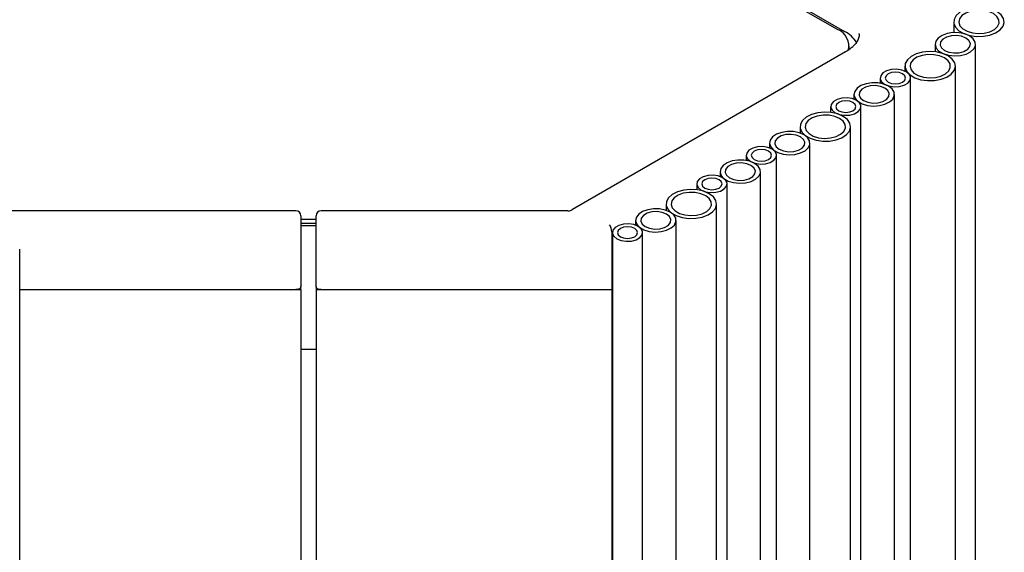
# Model space of a CAD drawing. Header units: millimetres. Extents: x -7035 to 2595, y 73 to 4643.
# Tile 35 of 36: x -1294 to -1099, y 3719 to 3824. Entities that reach past the tile are written whole.
import ezdxf

# ---------------------------------------------------------------- set-up
doc = ezdxf.new("R2010")
doc.units = ezdxf.units.MM
doc.header["$LTSCALE"] = 15

msp = doc.modelspace()

# ---------------------------------------------------------------- linework, layer by layer
for p, q in [((-1131.9, 3822.03), (-1435.85, 3997.5)), ((-1434.44, 3997.09), (-1130.49, 3821.63)), ((-1108.87, 3823.52), (-1108.87, 3821.4)), ((-1127.56, 3821.07), (-1127.56, 3821.19)), ((-1129.56, 3817.95), (-1129.56, 3818.77)), ((-1112.58, 3819.09), (-1112.58, 3817.59)), ((-1104.58, 2618.78), (-1104.58, 3819.09)), ((-1130.28, 3817.57), (-1184.34, 3786.36)), ((-1118.54, 3814.76), (-1118.54, 3813.76)), ((-1108.54, 2614.44), (-1108.54, 3814.76)), ((-1123.43, 3812.41), (-1123.43, 3811.38)), ((-1117.43, 2612.1), (-1117.43, 3812.41)), ((-1128.62, 3809.18), (-1128.62, 3808.22)), ((-1120.62, 2608.86), (-1120.62, 3809.18)), ((-1133.23, 3806.76), (-1133.23, 3805.6)), ((-1127.23, 2606.44), (-1127.23, 3806.76)), ((-1139.29, 3802.78), (-1139.29, 3801.52)), ((-1129.29, 2602.46), (-1129.29, 3802.78)), ((-1145.32, 3799.54), (-1145.32, 3798.58)), ((-1137.32, 2599.22), (-1137.32, 3799.54)), ((-1149.93, 3797.12), (-1149.93, 3796.08)), ((-1143.93, 2596.8), (-1143.93, 3797.12)), ((-1155.12, 3793.88), (-1155.12, 3792.92)), ((-1147.12, 2593.56), (-1147.12, 3793.88)), ((-1159.73, 3791.46), (-1159.73, 3790.3)), ((-1153.73, 2591.14), (-1153.73, 3791.46)), ((-1239.05, 3786.15), (-1304.42, 3786.15)), ((-1239.05, 3786.15), (-1239.05, 3786.15)), ((-1185.25, 3786.15), (-1234.05, 3786.15)), ((-1234.05, 3786.15), (-1234.05, 3786.15)), ((-1185.25, 3786.15), (-1185.25, 3786.15)), ((-1165.79, 3787.48), (-1165.79, 3786.23)), ((-1155.79, 2587.17), (-1155.79, 3787.48)), ((-1238.05, 3785.15), (-1238.05, 3784.68)), ((-1238.05, 3784.68), (-1238.05, 3782.55)), ((-1238.05, 3784.47), (-1235.05, 3784.47)), ((-1238.05, 3783.65), (-1235.05, 3783.65)), ((-1235.05, 3784.68), (-1235.05, 3785.15)), ((-1235.05, 3782.55), (-1235.05, 3784.68)), ((-1171.82, 3784.24), (-1171.82, 3783.28)), ((-1163.82, 2583.92), (-1163.82, 3784.24)), ((-1238.05, 3783.24), (-1235.05, 3783.24)), ((-1238.05, 3782.55), (-1238.05, 3771.12)), ((-1235.05, 3771.12), (-1235.05, 3782.55)), ((-1176.55, 3781.97), (-1176.55, 3770.54)), ((-1176.43, 3781.82), (-1176.43, 2581.5)), ((-1170.43, 2581.5), (-1170.43, 3781.82)), ((-1293.69, 2578.23), (-1293.69, 3778.54)), ((-1293.69, 3770.54), (-1238.05, 3770.54)), ((-1293.69, 3770.54), (-1239.05, 3770.54)), ((-1238.05, 3770.54), (-1238.05, 3771.12)), ((-1238.05, 3770.54), (-1238.05, 2582.47)), ((-1235.05, 3771.12), (-1235.05, 3770.54)), ((-1235.05, 3770.54), (-1176.55, 3770.54)), ((-1235.05, 3770.54), (-1235.05, 2582.47)), ((-1234.05, 3770.54), (-1176.55, 3770.54)), ((-1176.55, 3770.54), (-1176.43, 3770.61)), ((-1176.55, 3770.54), (-1176.55, 2582.47)), ((-1238.05, 3758.74), (-1235.05, 3758.74))]:
    msp.add_line(p, q)
at = {"flags": 128}
for points in [[(-1100.33, 3825.56), (-1101.42, 3826.04), (-1102.68, 3826.33), (-1104.04, 3826.41), (-1105.38, 3826.27), (-1106.61, 3825.93), (-1107.64, 3825.42), (-1108.38, 3824.76), (-1108.79, 3824.01), (-1108.84, 3823.23), (-1108.52, 3822.46), (-1107.85, 3821.78), (-1106.89, 3821.22), (-1105.7, 3820.84), (-1104.38, 3820.65), (-1103.02, 3820.68), (-1101.72, 3820.91), (-1100.58, 3821.35), (-1099.69, 3821.94), (-1099.1, 3822.65), (-1098.87, 3823.42), (-1099.01, 3824.2), (-1099.51, 3824.94), (-1100.33, 3825.56)], [(-1101.04, 3825.15), (-1102, 3825.56), (-1103.12, 3825.79), (-1104.31, 3825.82), (-1105.47, 3825.64), (-1106.48, 3825.27), (-1107.25, 3824.75), (-1107.73, 3824.12), (-1107.86, 3823.43), (-1107.64, 3822.76), (-1107.09, 3822.15), (-1106.24, 3821.66), (-1105.19, 3821.34), (-1104.02, 3821.21), (-1102.83, 3821.29), (-1101.74, 3821.57), (-1100.84, 3822.01), (-1100.2, 3822.6), (-1099.89, 3823.26), (-1099.94, 3823.95), (-1100.33, 3824.6), (-1101.04, 3825.15)], [(-1105.75, 3820.73), (-1106.71, 3821.14), (-1107.83, 3821.36), (-1109.03, 3821.39), (-1110.18, 3821.21), (-1111.19, 3820.84), (-1111.96, 3820.32), (-1112.44, 3819.69), (-1112.57, 3819.01), (-1112.35, 3818.33), (-1111.8, 3817.72), (-1110.95, 3817.24), (-1109.9, 3816.91), (-1108.73, 3816.79), (-1107.54, 3816.86), (-1106.45, 3817.14), (-1105.55, 3817.59), (-1104.91, 3818.17), (-1104.6, 3818.84), (-1104.65, 3819.52), (-1105.04, 3820.17), (-1105.75, 3820.73)], [(-1106.46, 3820.32), (-1107.31, 3820.66), (-1108.32, 3820.82), (-1109.35, 3820.77), (-1110.3, 3820.51), (-1111.03, 3820.09), (-1111.48, 3819.54), (-1111.57, 3818.94), (-1111.3, 3818.36), (-1110.7, 3817.87), (-1109.85, 3817.52), (-1108.84, 3817.37), (-1107.8, 3817.42), (-1106.86, 3817.68), (-1106.12, 3818.1), (-1105.68, 3818.65), (-1105.59, 3819.24), (-1105.86, 3819.83), (-1106.46, 3820.32)], [(-1110, 3816.8), (-1111.09, 3817.27), (-1112.35, 3817.56), (-1113.71, 3817.64), (-1115.05, 3817.51), (-1116.28, 3817.17), (-1117.31, 3816.66), (-1118.05, 3816), (-1118.46, 3815.25), (-1118.51, 3814.46), (-1118.19, 3813.7), (-1117.52, 3813.01), (-1116.56, 3812.46), (-1115.37, 3812.07), (-1114.05, 3811.89), (-1112.69, 3811.91), (-1111.39, 3812.15), (-1110.25, 3812.58), (-1109.36, 3813.18), (-1108.77, 3813.89), (-1108.54, 3814.66), (-1108.68, 3815.44), (-1109.18, 3816.17), (-1110, 3816.8)], [(-1110.71, 3816.39), (-1111.67, 3816.8), (-1112.79, 3817.03), (-1113.99, 3817.05), (-1115.14, 3816.87), (-1116.15, 3816.51), (-1116.92, 3815.99), (-1117.4, 3815.36), (-1117.53, 3814.67), (-1117.31, 3814), (-1116.76, 3813.39), (-1115.91, 3812.9), (-1114.86, 3812.58), (-1113.69, 3812.45), (-1112.5, 3812.53), (-1111.41, 3812.8), (-1110.51, 3813.25), (-1109.87, 3813.84), (-1109.56, 3814.5), (-1109.61, 3815.19), (-1110, 3815.84), (-1110.71, 3816.39)], [(-1118.31, 3813.64), (-1119.16, 3813.98), (-1120.17, 3814.14), (-1121.21, 3814.09), (-1122.15, 3813.83), (-1122.89, 3813.41), (-1123.33, 3812.86), (-1123.42, 3812.26), (-1123.15, 3811.68), (-1122.55, 3811.19), (-1121.7, 3810.84), (-1120.69, 3810.69), (-1119.65, 3810.74), (-1118.71, 3810.99), (-1117.97, 3811.42), (-1117.53, 3811.96), (-1117.44, 3812.56), (-1117.71, 3813.14), (-1118.31, 3813.64)], [(-1119.01, 3813.23), (-1119.66, 3813.48), (-1120.43, 3813.57), (-1121.19, 3813.48), (-1121.84, 3813.23), (-1122.28, 3812.85), (-1122.43, 3812.41), (-1122.28, 3811.97), (-1121.84, 3811.6), (-1121.19, 3811.35), (-1120.43, 3811.26), (-1119.66, 3811.35), (-1119.01, 3811.6), (-1118.58, 3811.97), (-1118.43, 3812.41), (-1118.58, 3812.85), (-1119.01, 3813.23)], [(-1121.79, 3810.81), (-1122.75, 3811.22), (-1123.88, 3811.45), (-1125.07, 3811.47), (-1126.22, 3811.29), (-1127.23, 3810.93), (-1128.01, 3810.41), (-1128.48, 3809.77), (-1128.62, 3809.09), (-1128.4, 3808.41), (-1127.84, 3807.81), (-1127, 3807.32), (-1125.94, 3807), (-1124.77, 3806.87), (-1123.59, 3806.95), (-1122.49, 3807.22), (-1121.59, 3807.67), (-1120.95, 3808.25), (-1120.65, 3808.92), (-1120.69, 3809.61), (-1121.08, 3810.26), (-1121.79, 3810.81)], [(-1122.5, 3810.4), (-1123.35, 3810.75), (-1124.36, 3810.9), (-1125.4, 3810.85), (-1126.34, 3810.6), (-1127.08, 3810.17), (-1127.52, 3809.62), (-1127.61, 3809.03), (-1127.34, 3808.44), (-1126.74, 3807.95), (-1125.89, 3807.61), (-1124.88, 3807.45), (-1123.84, 3807.5), (-1122.9, 3807.76), (-1122.16, 3808.18), (-1121.72, 3808.73), (-1121.63, 3809.33), (-1121.9, 3809.91), (-1122.5, 3810.4)], [(-1128.11, 3807.98), (-1128.96, 3808.33), (-1129.97, 3808.48), (-1131, 3808.43), (-1131.95, 3808.18), (-1132.68, 3807.75), (-1133.12, 3807.2), (-1133.22, 3806.61), (-1132.95, 3806.02), (-1132.35, 3805.53), (-1131.49, 3805.19), (-1130.49, 3805.03), (-1129.45, 3805.08), (-1128.51, 3805.34), (-1127.77, 3805.76), (-1127.33, 3806.31), (-1127.24, 3806.91), (-1127.51, 3807.49), (-1128.11, 3807.98)], [(-1128.81, 3807.57), (-1129.46, 3807.82), (-1130.23, 3807.91), (-1130.99, 3807.82), (-1131.64, 3807.57), (-1132.07, 3807.2), (-1132.23, 3806.76), (-1132.07, 3806.31), (-1131.64, 3805.94), (-1130.99, 3805.69), (-1130.23, 3805.6), (-1129.46, 3805.69), (-1128.81, 3805.94), (-1128.38, 3806.31), (-1128.23, 3806.76), (-1128.38, 3807.2), (-1128.81, 3807.57)], [(-1130.75, 3804.82), (-1131.84, 3805.29), (-1133.11, 3805.58), (-1134.46, 3805.66), (-1135.8, 3805.53), (-1137.03, 3805.19), (-1138.06, 3804.68), (-1138.81, 3804.02), (-1139.22, 3803.27), (-1139.26, 3802.48), (-1138.94, 3801.72), (-1138.27, 3801.03), (-1137.31, 3800.48), (-1136.12, 3800.09), (-1134.8, 3799.91), (-1133.44, 3799.93), (-1132.14, 3800.17), (-1131, 3800.6), (-1130.11, 3801.2), (-1129.52, 3801.91), (-1129.29, 3802.68), (-1129.43, 3803.46), (-1129.93, 3804.19), (-1130.75, 3804.82)], [(-1131.46, 3804.41), (-1132.42, 3804.82), (-1133.55, 3805.05), (-1134.74, 3805.07), (-1135.89, 3804.89), (-1136.9, 3804.53), (-1137.68, 3804.01), (-1138.15, 3803.38), (-1138.29, 3802.69), (-1138.07, 3802.02), (-1137.51, 3801.41), (-1136.67, 3800.92), (-1135.61, 3800.6), (-1134.44, 3800.47), (-1133.25, 3800.55), (-1132.16, 3800.82), (-1131.26, 3801.27), (-1130.62, 3801.85), (-1130.32, 3802.52), (-1130.36, 3803.21), (-1130.75, 3803.86), (-1131.46, 3804.41)], [(-1138.49, 3801.17), (-1139.45, 3801.58), (-1140.58, 3801.8), (-1141.77, 3801.83), (-1142.92, 3801.65), (-1143.93, 3801.29), (-1144.71, 3800.76), (-1145.19, 3800.13), (-1145.32, 3799.45), (-1145.1, 3798.77), (-1144.54, 3798.16), (-1143.7, 3797.68), (-1142.64, 3797.36), (-1141.47, 3797.23), (-1140.29, 3797.3), (-1139.19, 3797.58), (-1138.29, 3798.03), (-1137.66, 3798.61), (-1137.35, 3799.28), (-1137.39, 3799.96), (-1137.79, 3800.61), (-1138.49, 3801.17)], [(-1139.2, 3800.76), (-1140.05, 3801.11), (-1141.06, 3801.26), (-1142.1, 3801.21), (-1143.04, 3800.95), (-1143.78, 3800.53), (-1144.22, 3799.98), (-1144.31, 3799.38), (-1144.04, 3798.8), (-1143.44, 3798.31), (-1142.59, 3797.97), (-1141.58, 3797.81), (-1140.55, 3797.86), (-1139.6, 3798.12), (-1138.86, 3798.54), (-1138.42, 3799.09), (-1138.33, 3799.69), (-1138.6, 3800.27), (-1139.2, 3800.76)], [(-1144.81, 3798.34), (-1145.66, 3798.69), (-1146.67, 3798.84), (-1147.7, 3798.79), (-1148.65, 3798.53), (-1149.39, 3798.11), (-1149.83, 3797.56), (-1149.92, 3796.96), (-1149.65, 3796.38), (-1149.05, 3795.89), (-1148.2, 3795.55), (-1147.19, 3795.39), (-1146.15, 3795.44), (-1145.21, 3795.7), (-1144.47, 3796.12), (-1144.03, 3796.67), (-1143.94, 3797.27), (-1144.21, 3797.85), (-1144.81, 3798.34)], [(-1145.51, 3797.93), (-1146.16, 3798.18), (-1146.93, 3798.27), (-1147.69, 3798.18), (-1148.34, 3797.93), (-1148.78, 3797.56), (-1148.93, 3797.12), (-1148.78, 3796.67), (-1148.34, 3796.3), (-1147.69, 3796.05), (-1146.93, 3795.96), (-1146.16, 3796.05), (-1145.51, 3796.3), (-1145.08, 3796.67), (-1144.93, 3797.12), (-1145.08, 3797.56), (-1145.51, 3797.93)], [(-1148.29, 3795.51), (-1149.25, 3795.92), (-1150.38, 3796.15), (-1151.57, 3796.17), (-1152.72, 3796), (-1153.73, 3795.63), (-1154.51, 3795.11), (-1154.98, 3794.48), (-1155.12, 3793.79), (-1154.9, 3793.12), (-1154.34, 3792.51), (-1153.49, 3792.02), (-1152.44, 3791.7), (-1151.27, 3791.57), (-1150.08, 3791.65), (-1148.99, 3791.92), (-1148.09, 3792.37), (-1147.45, 3792.96), (-1147.14, 3793.62), (-1147.19, 3794.31), (-1147.58, 3794.96), (-1148.29, 3795.51)], [(-1149, 3795.1), (-1149.85, 3795.45), (-1150.86, 3795.6), (-1151.9, 3795.55), (-1152.84, 3795.3), (-1153.58, 3794.87), (-1154.02, 3794.33), (-1154.11, 3793.73), (-1153.84, 3793.15), (-1153.24, 3792.65), (-1152.39, 3792.31), (-1151.38, 3792.15), (-1150.34, 3792.21), (-1149.4, 3792.46), (-1148.66, 3792.89), (-1148.22, 3793.43), (-1148.13, 3794.03), (-1148.4, 3794.61), (-1149, 3795.1)], [(-1154.6, 3792.68), (-1155.46, 3793.03), (-1156.46, 3793.18), (-1157.5, 3793.13), (-1158.45, 3792.88), (-1159.18, 3792.45), (-1159.62, 3791.91), (-1159.71, 3791.31), (-1159.44, 3790.73), (-1158.85, 3790.23), (-1157.99, 3789.89), (-1156.99, 3789.73), (-1155.95, 3789.79), (-1155.01, 3790.04), (-1154.27, 3790.47), (-1153.83, 3791.01), (-1153.74, 3791.61), (-1154.01, 3792.19), (-1154.6, 3792.68)], [(-1155.31, 3792.28), (-1155.96, 3792.53), (-1156.73, 3792.61), (-1157.49, 3792.53), (-1158.14, 3792.28), (-1158.57, 3791.9), (-1158.73, 3791.46), (-1158.57, 3791.02), (-1158.14, 3790.64), (-1157.49, 3790.39), (-1156.73, 3790.3), (-1155.96, 3790.39), (-1155.31, 3790.64), (-1154.88, 3791.02), (-1154.73, 3791.46), (-1154.88, 3791.9), (-1155.31, 3792.28)], [(-1157.25, 3789.52), (-1158.34, 3790), (-1159.6, 3790.29), (-1160.96, 3790.37), (-1162.3, 3790.23), (-1163.53, 3789.89), (-1164.56, 3789.38), (-1165.3, 3788.72), (-1165.72, 3787.97), (-1165.76, 3787.19), (-1165.44, 3786.42), (-1164.77, 3785.74), (-1163.81, 3785.18), (-1162.62, 3784.8), (-1161.3, 3784.61), (-1159.94, 3784.64), (-1158.64, 3784.87), (-1157.5, 3785.31), (-1156.61, 3785.9), (-1156.02, 3786.61), (-1155.79, 3787.38), (-1155.93, 3788.16), (-1156.43, 3788.9), (-1157.25, 3789.52)], [(-1157.96, 3789.11), (-1158.92, 3789.52), (-1160.05, 3789.75), (-1161.24, 3789.78), (-1162.39, 3789.6), (-1163.4, 3789.23), (-1164.18, 3788.71), (-1164.65, 3788.08), (-1164.79, 3787.39), (-1164.56, 3786.72), (-1164.01, 3786.11), (-1163.16, 3785.62), (-1162.11, 3785.3), (-1160.94, 3785.17), (-1159.75, 3785.25), (-1158.66, 3785.53), (-1157.76, 3785.97), (-1157.12, 3786.56), (-1156.81, 3787.22), (-1156.86, 3787.91), (-1157.25, 3788.56), (-1157.96, 3789.11)], [(-1184.5, 3786.25), (-1184.55, 3786.24), (-1184.57, 3786.23)], [(-1164.99, 3785.87), (-1165.95, 3786.28), (-1167.08, 3786.51), (-1168.27, 3786.53), (-1169.42, 3786.35), (-1170.43, 3785.99), (-1171.21, 3785.47), (-1171.68, 3784.84), (-1171.82, 3784.15), (-1171.6, 3783.48), (-1171.04, 3782.87), (-1170.2, 3782.38), (-1169.14, 3782.06), (-1167.97, 3781.93), (-1166.79, 3782.01), (-1165.69, 3782.28), (-1164.79, 3782.73), (-1164.15, 3783.31), (-1163.85, 3783.98), (-1163.89, 3784.67), (-1164.28, 3785.32), (-1164.99, 3785.87)], [(-1165.7, 3785.46), (-1166.55, 3785.81), (-1167.56, 3785.96), (-1168.6, 3785.91), (-1169.54, 3785.66), (-1170.28, 3785.23), (-1170.72, 3784.69), (-1170.81, 3784.09), (-1170.54, 3783.51), (-1169.94, 3783.01), (-1169.09, 3782.67), (-1168.08, 3782.51), (-1167.04, 3782.57), (-1166.1, 3782.82), (-1165.36, 3783.24), (-1164.92, 3783.79), (-1164.83, 3784.39), (-1165.1, 3784.97), (-1165.7, 3785.46)], [(-1171.31, 3783.04), (-1172.16, 3783.39), (-1173.17, 3783.54), (-1174.2, 3783.49), (-1175.15, 3783.24), (-1175.88, 3782.81), (-1176.32, 3782.27), (-1176.42, 3781.67), (-1176.15, 3781.09), (-1175.55, 3780.59), (-1174.69, 3780.25), (-1173.69, 3780.09), (-1172.65, 3780.15), (-1171.71, 3780.4), (-1170.97, 3780.82), (-1170.53, 3781.37), (-1170.44, 3781.97), (-1170.71, 3782.55), (-1171.31, 3783.04)], [(-1172.01, 3782.63), (-1172.66, 3782.88), (-1173.43, 3782.97), (-1174.19, 3782.88), (-1174.84, 3782.63), (-1175.27, 3782.26), (-1175.43, 3781.82), (-1175.27, 3781.38), (-1174.84, 3781), (-1174.19, 3780.75), (-1173.43, 3780.66), (-1172.66, 3780.75), (-1172.01, 3781), (-1171.58, 3781.38), (-1171.43, 3781.82), (-1171.58, 3782.26), (-1172.01, 3782.63)], [(-1238.05, 3771.12), (-1238.07, 3771.01), (-1238.13, 3770.9), (-1238.22, 3770.8), (-1238.35, 3770.71), (-1238.5, 3770.64), (-1238.67, 3770.58), (-1238.86, 3770.55), (-1239.05, 3770.54)], [(-1234.05, 3770.54), (-1234.25, 3770.55), (-1234.44, 3770.58), (-1234.61, 3770.64), (-1234.76, 3770.71), (-1234.89, 3770.8), (-1234.98, 3770.9), (-1235.03, 3771.01), (-1235.05, 3771.12)]]:
    msp.add_lwpolyline(points, dxfattribs=at)
for centre, radius, start, end in [((-1133.16, 3818.72), 3.54, 344.6662, 69.2031), ((-1133.39, 3816.1), 6.25, 31.8445, 62.3113), ((-1239.05, 3785.15), 1, 0, 90), ((-1234.05, 3785.15), 1, 90, 180)]:
    msp.add_arc(centre, radius, start, end)
for centre, major_axis, ratio, start_param, end_param in [((-1185.25, 3786.22), (2, 0), 0.032927, 4.712389, 4.891186), ((-1185.25, 3787.18), (0.926, -0.79), 0.710063, 5.5917, 6.019504), ((-1176.97, 3782.55), (-0.267, 0.996), 0.317858, 4.012029, 5.582825)]:
    msp.add_ellipse(centre, major_axis=major_axis, ratio=ratio, start_param=start_param, end_param=end_param)
for points, knots in [([(-1127.57, 3821.1), (-1127.6, 3820.83), (-1127.65, 3820.29), (-1128.1, 3819.45), (-1128.56, 3818.83), (-1128.97, 3818.52), (-1129.04, 3818.47)], [0, 0, 0, 0, 0.312527, 0.617429, 0.942185, 1, 1, 1, 1]), ([(-1129.04, 3818.47), (-1129.29, 3818.25), (-1129.66, 3817.93), (-1130.13, 3817.65), (-1130.28, 3817.57)], [0, 0, 0, 0, 0.687095, 1, 1, 1, 1]), ([(-1184.34, 3786.36), (-1184.36, 3786.35), (-1184.43, 3786.31), (-1184.51, 3786.26), (-1184.57, 3786.23)], [0, 0, 0, 0, 0.2483814, 1, 1, 1, 1])]:
    msp.add_open_spline(points, degree=3, knots=knots)

doc.saveas('drawing.dxf')
